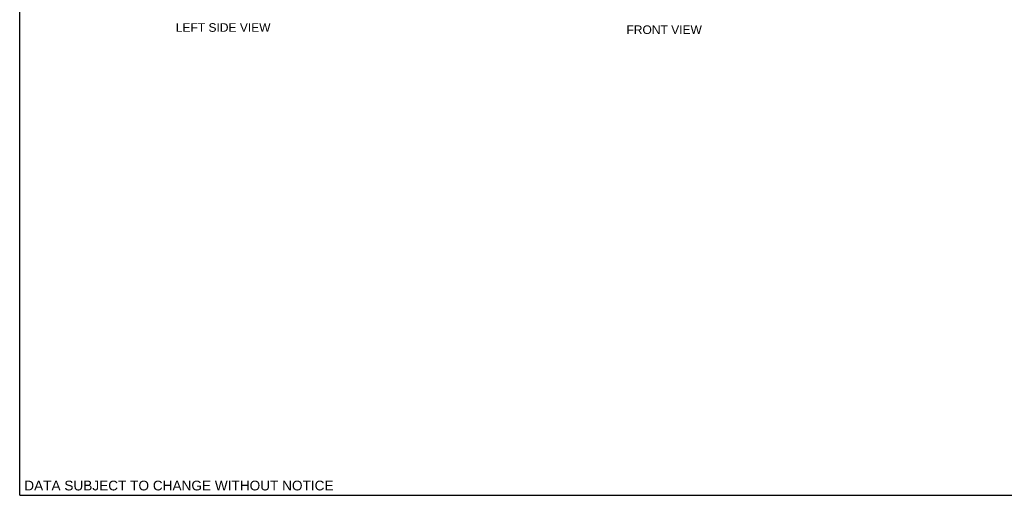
# Model space of a CAD drawing. Header units: inches. Extents: x 0 to 77.3, y 0 to 50.
# Tile 1 of 49: x 0 to 39, y 0 to 18.9. Entities that reach past the tile are written whole.
import ezdxf

# ---------------------------------------------------------------- set-up
doc = ezdxf.new("R2010")
doc.units = ezdxf.units.IN
doc.header["$LTSCALE"] = 4.25
doc.header["$MEASUREMENT"] = 0
doc.layers.get('0').update_dxf_attribs({"linetype": 'CONTINUOUS'})
doc.layers.add('DIMENSIONS', color=7, linetype='CONTINUOUS')
doc.styles.get("Standard").update_dxf_attribs({"font": 'arial.ttf'})

msp = doc.modelspace()

# ---------------------------------------------------------------- linework, layer by layer
at = {"color": 7, "linetype": 'Continuous'}
for q in [(0, 50), (77.272727, 0)]:
    msp.add_line((0, 0), q, dxfattribs=at)

# ---------------------------------------------------------------- texts
at = {"layer": 'DIMENSIONS', "color": 2, "linetype": 'Continuous', "attachment_point": 2, "line_spacing_factor": 0.9}
for s, insert, char_height, width in [('LEFT SIDE VIEW', (8.068019, 18.726452), 0.34090909, 3.74873268), ('FRONT VIEW', (25.554572, 18.63821), 0.3409091, 2.98327138), ('DATA SUBJECT TO CHANGE WITHOUT NOTICE', (6.313503, 0.580452), 0.38636364, 12.2401149)]:
    msp.add_mtext(s, dxfattribs=dict(at, insert=insert, char_height=char_height, width=width))

doc.saveas('drawing.dxf')
